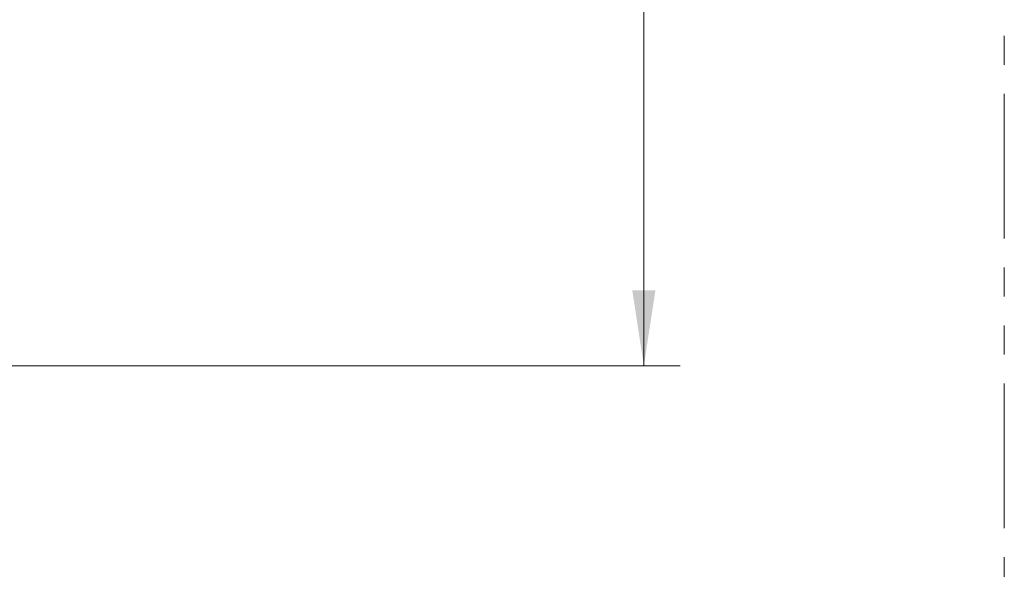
# Model space of a CAD drawing. Header units: millimetres. Extents: x 0 to 1118, y 0 to 864.
# Tile 99 of 256: x 531 to 574, y 265 to 289. Entities that reach past the tile are written whole.
import ezdxf

# ---------------------------------------------------------------- set-up
doc = ezdxf.new("R2010")
doc.units = ezdxf.units.MM
doc.linetypes.add('PHANTOM', pattern=[12.7, 6.35, -1.27, 1.27, -1.27, 1.27, -1.27])
doc.styles.add('SLDTEXTSTYLE3', font='TXT', dxfattribs={"width": 0.605})
doc.dimstyles.new('SLDDIMSTYLE0', dxfattribs={"dimtxt": 3.175, "dimasz": 3.302, "dimexe": 0, "dimexo": 0.0625, "dimgap": 0.79375, "dimtad": 0, "dimtih": 1, "dimtoh": 1, "dimdec": 1, "dimlfac": 4, "dimrnd": 1e-09, "dimzin": 12, "dimdsep": 46, "dimtxsty": 'SLDTEXTSTYLE3', "dimsah": 1, "dimcen": 0.09, "dimadec": 0, "dimazin": 3, "dimtfac": 1, "dimtofl": 0, "dimtmove": 0, "dimatfit": 3, "dimfxl": 1, "dimfrac": 2, "dimtolj": 1, "dimtzin": 12, "dimarcsym": 0})

# ---------------------------------------------------------------- blocks, each defined once
blk = doc.blocks.new('_D_12')
at = {"color": 7, "linetype": 'Continuous', "lineweight": 0}
for p, q in [((520.817, 345.837), (559.739, 345.837)), ((558.139, 345.837), (558.139, 312.211)), ((558.139, 273.712), (558.139, 307.339)), ((443.176, 273.712), (559.739, 273.712))]:
    blk.add_line(p, q, dxfattribs=at)
for points in [[(558.139, 345.837), (557.631, 342.535), (558.647, 342.535)], [(558.139, 273.712), (558.647, 277.014), (557.631, 277.014)]]:
    blk.add_solid(points, dxfattribs=at)
at = {"color": 7, "linetype": 'Continuous', "lineweight": 0, "insert": (552.682, 311.431), "char_height": 3.175, "attachment_point": 1, "style": 'SLDTEXTSTYLE3'}
blk.add_mtext('288.5', dxfattribs=at)

msp = doc.modelspace()

# ---------------------------------------------------------------- linework, layer by layer
at = {"color": 7, "linetype": 'PHANTOM', "lineweight": 0}
msp.add_line((573.951, 488.837), (573.951, 191.337), dxfattribs=at)

# ---------------------------------------------------------------- dimensions: what is measured, and where the dimension line sits
at = {"color": 7, "linetype": 'Continuous', "lineweight": 0}
dim = msp.add_linear_dim(base=(558.139, 345.837), p1=(441.576, 273.712), p2=(519.217, 345.837), angle=90, dimstyle='SLDDIMSTYLE0', dxfattribs=at)
dim.commit()
dim.dimension.update_dxf_attribs({"geometry": '_D_12', "text_midpoint": (558.139, 309.775), "dimtype": 160})

doc.saveas('drawing.dxf')
